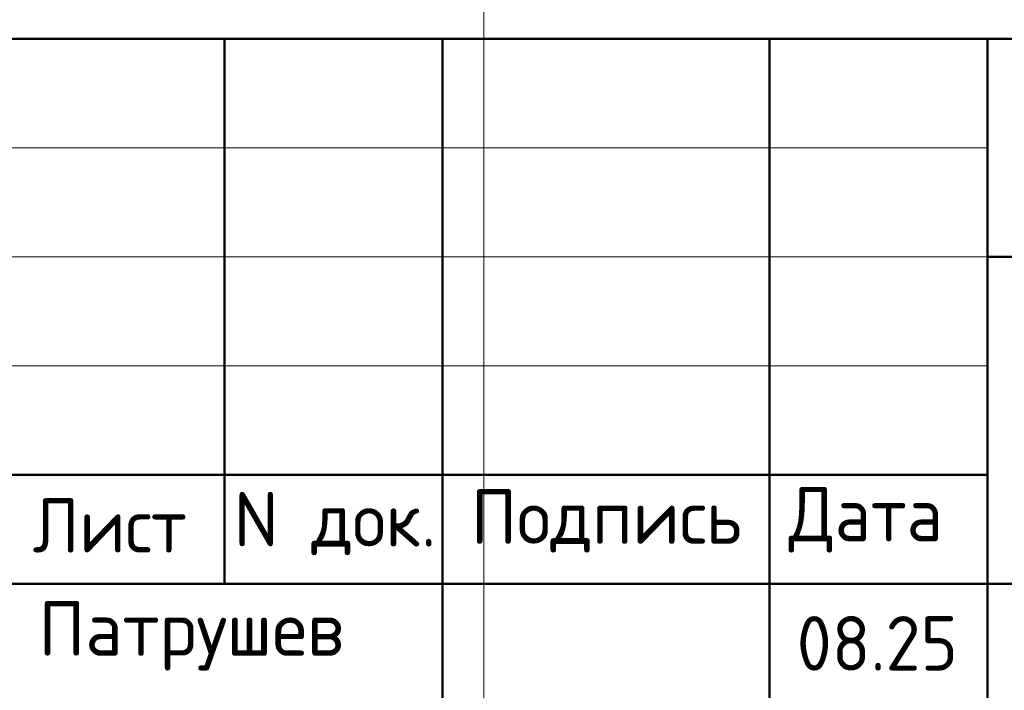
# Model space of a CAD drawing. Header units: millimetres. Extents: x -5 to 21005, y -5 to 14850.
# Tile 6 of 9: x 12530 to 14789, y 1505 to 3044. Entities that reach past the tile are written whole.
import ezdxf

# ---------------------------------------------------------------- set-up
doc = ezdxf.new("R2010")
doc.units = ezdxf.units.MM
doc.layers.add('Standard', color=7, linetype='Continuous', lineweight=25)
doc.styles.add('ISOCPEUR', font='txt')

msp = doc.modelspace()

# ---------------------------------------------------------------- linework, layer by layer
at = {"layer": 'Standard', "color": 7, "linetype": 'Continuous', "lineweight": 13, "transparency": 33554687}
for p, q in [((13594.3, -5), (13594.3, 4889.3)), ((11500, 2750), (14750, 2750)), ((11500, 2500), (14750, 2500)), ((11500, 2250), (14750, 2250))]:
    msp.add_line(p, q, dxfattribs=at)
at = {"layer": 'Standard', "color": 7, "linetype": 'Continuous', "lineweight": 50, "transparency": 33554687}
for p, q in [((11500, 3000), (20750, 3000)), ((13000, 1750), (13000, 3000)), ((13500, 250), (13500, 3000)), ((14250, 250), (14250, 3000)), ((14750, 250), (14750, 3000)), ((14750, 2500), (20750, 2500)), ((11500, 2000), (14750, 2000)), ((11500, 2000), (14750, 2000)), ((11500, 1750), (14750, 1750)), ((11500, 1750), (14750, 1750)), ((14750, 1750), (20750, 1750))]:
    msp.add_line(p, q, dxfattribs=at)
at = {"layer": 'Standard', "color": 7, "linetype": 'Continuous', "lineweight": 25, "transparency": 33554687}
msp.add_lwpolyline([(20750, 3000), (11500, 3000), (11500, 250), (20750, 250), (20750, 3000)], dxfattribs=at)

# ---------------------------------------------------------------- texts
at = {"layer": 'Standard', "color": 7, "linetype": 'Continuous', "lineweight": 13, "transparency": 33554687, "insert": (11500, 3593.3), "char_height": 140, "width": 8885.45, "attachment_point": 1, "line_spacing_factor": 1.084337}
msp.add_mtext('\\A1;{\\fISOCPEUR|i0|b0;\\H139.999998;\\W1.000000;\\C7;1. Спецификацию элементов, ведомость деталей см. лист 8. Ведомость расхода стали см. лист 1.1}\\P{\\fISOCPEUR|i0|b0;\\H139.999998;\\W1.000000;\\C7;2. Узлы см. лист 4}\\P', dxfattribs=at)
at = {"layer": 'Standard', "color": 7, "linetype": 'Continuous', "lineweight": 25, "transparency": 33554687, "char_height": 125, "attachment_point": 7, "style": 'ISOCPEUR'}
for s, insert, width in [('\\W0.94;Лист', (12559.6, 1821.4), 433.463), ('\\W0.96;Подпись', (13564.7, 1821.4), 672.14), ('\\W0.94;Дата', (14293.8, 1821.4), 483.868), ('\\W0.95;N док.', (13021.3, 1815.3), 534.063), ('\\W0.97;Патрушев', (12573, 1550.6), 835.093), ('\\W0.94;08.25', (14312.5, 1550.6), 445.84)]:
    msp.add_mtext(s, dxfattribs=dict(at, insert=insert, width=width))

doc.saveas('drawing.dxf')
